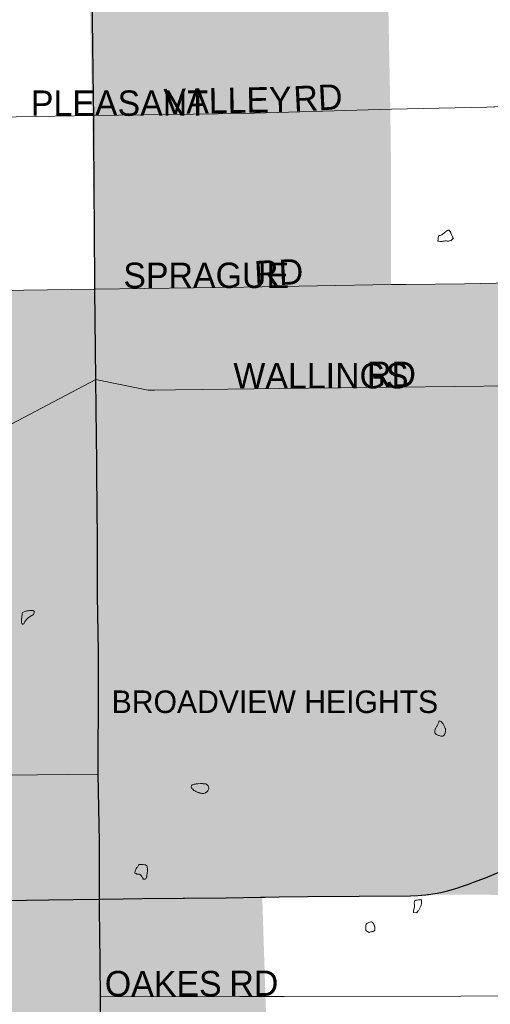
# Model space of a CAD drawing. Header units: feet. Extents: x 92 to 141.3, y -5 to 23.6.
# Tile 70 of 256: x 123.5 to 125.6, y -2.4 to 2.1. Entities that reach past the tile are written whole.
import ezdxf

# ---------------------------------------------------------------- set-up
doc = ezdxf.new("R2010")
doc.units = ezdxf.units.FT
doc.header["$MEASUREMENT"] = 0
doc.linetypes.add('CUY - Design$0$DGN1', pattern=[2231.760665, 0, -2231.760665])
for name, color, linetype, lineweight in [('CUY - Design$0$GM_X_City_Street', 7, 'Continuous', 0), ('CUY - Design$0$GM_X_Corporation', 7, 'CUY - Design$0$DGN1', 13), ('CUY - Design$0$GM_X_Corporation_Text', 7, 'Continuous', 13), ('CUY - Design$0$GM_X_Minor_Lake', 5, 'Continuous', 0), ('CUY - Design$0$GM_X_State_Route', 1, 'Continuous', 30)]:
    doc.layers.add(name, color=color, linetype=linetype, lineweight=lineweight)
doc.layers.add('TX_X_20', color=7, linetype='Continuous')
doc.styles.add('CUY - Design$0$Styledgn030', font='dgn030.shx')

msp = doc.modelspace()

# ---------------------------------------------------------------- hatches: boundary and pattern name
at = {"layer": 'CUY - Design$0$GM_X_Corporation'}
for points in [[(123.7436, 5.4862), (124.3472, 5.5107), (124.3611, 5.2884), (124.6719, 5.2987), (124.6777, 4.9993), (124.9996, 5.0091), (125.0089, 4.5011), (125.0288, 3.3634), (125.0376, 2.8304), (125.1615, 2.8333), (125.1646, 2.6467), (125.1672, 2.5609), (125.171, 2.4871), (125.1727, 2.4157), (125.1755, 2.2111), (125.1865, 1.6401), (125.1891, 1.4256), (125.1902, 0.8502), (124.5172, 0.8388), (123.8381, 0.8285), (123.8151, 2.1498), (123.7967, 3.3305), (123.7892, 3.6696), (123.7534, 4.9094)], [(126.2974, 0.865), (126.3416, -1.4819), (126.297, -1.937), (125.3563, -1.9339), (125.3486, -1.9352), (125.3114, -1.9376), (125.2791, -1.9397), (124.8098, -1.943), (124.6019, -1.9456), (124.6898, -4.6959), (123.8769, -4.7096), (123.1852, -4.726), (122.7505, -4.7328), (122.7139, -1.975), (122.7112, -0.7929), (122.7039, -0.1836), (122.6963, 0.4155), (122.6947, 0.5153), (122.6926, 0.6193), (122.6834, 0.8161), (122.7509, 0.8167), (123.08, 0.8176), (123.8381, 0.8285), (124.5172, 0.8388), (125.1902, 0.8502), (125.5244, 0.8537), (125.8123, 0.8588)]]:
    msp.add_hatch(color=256, dxfattribs=at).paths.add_polyline_path(points)

# ---------------------------------------------------------------- linework, layer by layer
at = {"layer": 'CUY - Design$0$GM_X_City_Street', "flags": 128}
for points in [[(121.9757, 1.7837), (121.9757, 1.7837), (122.2042, 1.7869), (122.2593, 1.7867), (122.3034, 1.7876), (122.3367, 1.7879), (122.3635, 1.783), (122.3909, 1.7745), (122.4647, 1.7446), (122.5279, 1.7153), (122.55, 1.7017), (122.5829, 1.6789), (122.6071, 1.6637), (122.6462, 1.6422), (122.6624, 1.6351), (122.6989, 1.6213), (122.7171, 1.6172), (122.7415, 1.6102), (122.7655, 1.6057), (122.7898, 1.6054), (122.8561, 1.6042), (123.8329, 1.6214)], [(125.6265, 1.66), (125.6591, 1.6607), (125.6639, 1.6608), (125.7473, 1.6628), (125.7595, 1.663)], [(123.8329, 1.6214), (124.5155, 1.63), (125.1364, 1.6487), (125.1917, 1.6499)], [(125.1917, 1.6499), (125.6265, 1.66)], [(125.2591, 0.8509), (125.5244, 0.8537), (125.8123, 0.8588), (126.2424, 0.8643)], [(122.7113, 0.8164), (122.7509, 0.8167), (123.08, 0.8176), (123.8381, 0.8285)], [(123.8381, 0.8285), (124.5172, 0.8388), (125.1902, 0.8502), (125.2591, 0.8509)], [(122.7099, -0.1799), (123.8419, 0.4162)], [(123.8419, 0.4162), (123.8555, 0.4139), (124.051, 0.3737), (124.0807, 0.3682), (124.1102, 0.368), (124.2065, 0.3694), (124.3283, 0.3718), (124.6806, 0.3759), (125.7458, 0.3885), (125.7567, 0.3886)], [(122.7225, -1.3974), (122.8803, -1.3955), (123.8523, -1.384)], [(123.864, -2.4007), (124.4992, -2.3987), (124.7023, -2.3984)], [(124.7023, -2.3984), (125.5076, -2.3973), (125.9072, -2.3945), (126.5857, -2.3916), (127.1285, -2.3912)]]:
    msp.add_lwpolyline(points, dxfattribs=at)
at = {"layer": 'CUY - Design$0$GM_X_Corporation', "flags": 128}
for points in [[(123.7355, 5.9636), (123.7436, 5.4862), (123.7534, 4.9094), (123.7892, 3.6696), (123.7967, 3.3305), (123.8151, 2.1498), (123.8381, 0.8285), (123.08, 0.8176), (122.7509, 0.8167), (122.6834, 0.8161), (122.4329, 0.8143), (121.9142, 0.8069), (121.7252, 0.8051), (121.6635, 0.7984), (120.9406, 0.7947), (120.6574, 0.7936), (120.003, 0.7916), (119.9703, 0.7836), (119.9185, 0.7805), (119.5931, 0.7774), (118.7943, 0.7669), (118.1614, 0.7617), (118.1551, 1.7402), (118.1544, 2.2714), (119.1029, 2.2727), (119.1166, 2.2667), (119.4246, 2.2747), (119.5823, 2.2748), (119.8558, 2.2772), (120.1322, 2.279), (120.2819, 2.2912), (120.2778, 3.3163), (120.4298, 3.3158), (120.4176, 4.0876), (120.3784, 4.0893), (120.3689, 4.8405), (120.1081, 4.8365), (119.031, 4.8395), (119.0277, 4.388), (119.0314, 4.3405), (119.0262, 4.3141), (119.022, 4.297), (119.0143, 4.27), (118.9919, 4.2001), (118.9833, 4.1575), (118.9801, 4.1286), (118.9792, 4.086), (118.9722, 4.0866), (118.1628, 4.0828), (118.1728, 4.8384), (118.1814, 5.5651), (118.1809, 5.8436), (118.3464, 5.8457), (118.4353, 5.8457), (118.5429, 5.8465), (118.9938, 5.8485), (119.0437, 5.8487), (119.6612, 5.8559), (120.9794, 5.8806), (121.3365, 5.8858), (121.638, 5.8928), (122.3458, 5.9109), (123.1964, 5.9443), (123.7355, 5.9636)], [(125.6159, 5.9544), (125.6262, 5.9587), (125.6459, 5.9601), (125.6839, 5.956), (125.7231, 5.9461), (125.7748, 5.9256), (125.8141, 5.9066), (125.8456, 5.8941), (125.8696, 5.8832), (125.894, 5.8682), (125.9128, 5.8499), (125.9312, 5.8191), (125.9446, 5.8036), (125.962, 5.7959), (125.9871, 5.7925), (126.0011, 5.7959), (126.0088, 5.8067), (126.0136, 5.8188), (126.0133, 5.8435), (126.0173, 5.8551), (126.0267, 5.8606), (126.046, 5.8649), (126.0744, 5.8644), (126.1322, 5.8563), (126.1466, 5.8544), (126.1746, 5.8551), (126.1998, 5.8517), (126.2246, 5.8416), (126.2432, 5.8315), (126.2723, 5.8099), (126.246, 5.6937), (126.2338, 5.6812), (126.2179, 5.6596), (126.2095, 5.6385), (126.2098, 5.6178), (126.2124, 5.6009), (126.2256, 5.5656), (126.2449, 5.5332), (126.2595, 5.5152), (126.2703, 5.5079), (126.2818, 5.5055), (126.2945, 5.5106), (126.31, 5.5228), (126.3223, 5.5361), (126.3389, 5.5577), (126.3462, 5.5698), (126.3589, 5.574), (126.3733, 5.5709), (126.3821, 5.5644), (126.3892, 5.5541), (126.3889, 5.5393), (126.3908, 5.5191), (126.3946, 5.5076), (126.4034, 5.4969), (126.4171, 5.4905), (126.4385, 5.489), (126.4929, 5.4826), (126.5022, 5.4617), (126.5131, 5.4424), (126.5449, 5.3986), (126.5678, 5.3761), (126.5795, 5.3601), (126.5937, 5.3384), (126.6043, 5.3158), (126.619, 5.2846), (126.6522, 5.2243), (126.6598, 5.2083), (126.6653, 5.1985), (126.6719, 5.1932), (126.6806, 5.192), (126.697, 5.1984), (126.7118, 5.2023), (126.7291, 5.2041), (126.7382, 5.2005), (126.7473, 5.1936), (126.7524, 5.1825), (126.7562, 5.1697), (126.7563, 5.1586), (126.7544, 5.1433), (126.7521, 5.1293), (126.7469, 5.116), (126.7417, 5.1056), (126.7385, 5.0949), (126.7394, 5.0854), (126.742, 5.0735), (126.7479, 5.0603), (126.7588, 5.046), (126.7734, 5.0317), (126.7887, 5.024), (126.8069, 5.0168), (126.8329, 5.0121), (126.8473, 5.0077), (126.8615, 4.9971), (126.8686, 4.9865), (126.8707, 4.9766), (126.8717, 4.9618), (126.8711, 4.9473), (126.8675, 4.93), (126.8645, 4.9118), (126.8596, 4.9002), (126.8523, 4.8902), (126.838, 4.8801), (126.8229, 4.8672), (126.8091, 4.8526), (126.7916, 4.8355), (126.7803, 4.8164), (126.7739, 4.7994), (126.7691, 4.7845), (126.7656, 4.768), (126.7686, 4.7531), (126.7867, 4.6762), (126.7937, 4.6461), (126.7996, 4.6326), (126.8433, 4.4783), (126.8547, 4.4463), (126.873, 4.399), (126.8815, 4.3735), (126.8926, 4.3369), (126.902, 4.3032), (126.9077, 4.2735), (126.9114, 4.2402), (126.9156, 4.1956), (126.9151, 4.1655), (126.9178, 4.1367), (126.9156, 4.1123), (126.9088, 4.0615), (126.9025, 4.0387), (126.9055, 4.0247), (126.9103, 4.0008), (126.9175, 3.9836), (126.9312, 3.9722), (126.9515, 3.9641), (126.9701, 3.9528), (126.9822, 3.9372), (126.9906, 3.9225), (126.9928, 3.9076), (126.9874, 3.8754), (126.9803, 3.8526), (126.9679, 3.8129), (126.9573, 3.7719), (126.9456, 3.7438), (126.9409, 3.7243), (126.9402, 3.7111), (126.9423, 3.6748), (126.9442, 3.6517), (126.9473, 3.6295), (126.9574, 3.6102), (126.9751, 3.5778), (126.9885, 3.5532), (127.0035, 3.5344), (127.0152, 3.5184), (127.0251, 3.5201), (127.0415, 3.529), (127.0504, 3.5414), (127.0625, 3.563), (127.0726, 3.5858), (127.0983, 3.6067), (127.1208, 3.6144), (127.1426, 3.6204), (127.1615, 3.6202), (127.1748, 3.6162), (127.185, 3.6109), (127.1931, 3.6051), (127.2046, 3.5972), (127.2088, 3.5874), (127.2084, 3.579), (127.2066, 3.5697), (127.2035, 3.5627), (127.1984, 3.5556), (127.1922, 3.5516), (127.1849, 3.5472), (127.1784, 3.5444), (127.153, 3.5363), (127.1325, 3.5258), (127.1141, 3.512), (127.1003, 3.4941), (127.0923, 3.4734), (127.0943, 3.4425), (127.102, 3.4199), (127.1129, 3.3965), (127.123, 3.3805), (127.1413, 3.36), (127.1601, 3.3429), (127.1784, 3.3258), (127.2184, 3.2982), (127.2471, 3.2683), (127.2695, 3.2444), (127.2808, 3.2385), (127.2914, 3.242), (127.3044, 3.251), (127.3233, 3.27), (127.3475, 3.292), (127.3723, 3.3099), (127.3942, 3.3215), (127.4205, 3.3254), (127.4392, 3.3188), (127.446, 3.3111), (127.4529, 3.2939), (127.4567, 3.2544), (127.4567, 3.2019), (127.4565, 3.1734), (127.4577, 3.1359), (127.4595, 3.1144), (127.4661, 3.0943), (127.4738, 3.0833), (127.4888, 3.0734), (127.5079, 3.0655), (127.5253, 3.0638), (127.5488, 3.0631), (127.5783, 3.0704), (127.6045, 3.0772), (127.626, 3.0892), (127.6529, 3.1047), (127.677, 3.113), (127.702, 3.1177), (127.7239, 3.1178), (127.7475, 3.1117), (127.77, 3.0986), (127.7936, 3.0776), (127.8095, 3.0631), (127.8326, 3.0442), (127.8602, 3.011), (127.8826, 2.9854), (127.8987, 2.9639), (127.9248, 2.9228), (127.9412, 2.8901), (127.9442, 2.8827), (127.9441, 2.8683), (127.9417, 2.8641), (127.9386, 2.8586), (127.9289, 2.8489), (127.8888, 2.8191), (127.877, 2.8098), (127.8686, 2.8001), (127.8652, 2.7885), (127.8654, 2.7777), (127.8689, 2.7671), (127.8825, 2.7339), (127.8904, 2.7114), (127.8936, 2.6953), (127.8874, 2.6673), (127.8857, 2.626), (127.8717, 2.5934), (127.8602, 2.5802), (127.833, 2.5682), (127.8096, 2.5538), (127.7746, 2.5352), (127.7478, 2.5167), (127.7277, 2.5002), (127.7116, 2.482), (127.7091, 2.4684), (127.7124, 2.4465), (127.7202, 2.4123), (127.728, 2.3929), (127.7518, 2.3661), (127.7719, 2.3318), (127.7867, 2.2939), (127.7982, 2.2592), (127.8056, 2.2307), (127.8236, 2.1235), (127.8313, 2.0929), (127.8363, 2.0756), (127.8482, 2.0517), (127.8658, 2.0104), (127.8757, 1.9889), (127.888, 1.9526), (127.8949, 1.9341), (127.9044, 1.9151), (127.9175, 1.8973), (127.9344, 1.8817), (127.9541, 1.8643), (127.9763, 1.8482), (127.987, 1.8454), (128.0035, 1.8445), (128.0211, 1.8388), (128.0405, 1.833), (128.0598, 1.8243), (128.082, 1.814), (128.0935, 1.8057), (128.1198, 1.7979), (128.1412, 1.7954), (128.1593, 1.7942), (128.1786, 1.7909), (128.2037, 1.7797), (128.2173, 1.7661), (128.2234, 1.7496), (128.2308, 1.729), (128.2365, 1.6939), (128.2394, 1.6844), (128.2489, 1.6737), (128.2632, 1.6663), (128.276, 1.6609), (128.311, 1.6621), (128.3278, 1.6646), (128.3492, 1.6729), (128.392, 1.6861), (128.4043, 1.6885), (128.4212, 1.6914), (128.434, 1.6918), (128.4516, 1.689), (128.4821, 1.6786), (128.494, 1.6733), (128.5047, 1.6692), (128.5216, 1.6625), (128.5322, 1.6551), (128.5532, 1.6411), (128.568, 1.6308), (128.5742, 1.6188), (128.5767, 1.6113), (128.5792, 1.6023), (128.5805, 1.5911), (128.5855, 1.5751), (128.6128, 1.5166), (128.6231, 1.4986), (128.6297, 1.485), (128.6389, 1.4702), (128.6464, 1.4554), (128.6568, 1.4398), (128.6771, 1.4127), (128.6953, 1.3919), (128.7117, 1.3733), (128.7245, 1.3539), (128.7314, 1.337), (128.7372, 1.3155), (128.7367, 1.2986), (128.7301, 1.2871), (128.7215, 1.2747), (128.719, 1.2656), (128.719, 1.2586), (128.7223, 1.2512), (128.7309, 1.2413), (128.7408, 1.2314), (128.7535, 1.2231), (128.7634, 1.2132), (128.7683, 1.2074), (128.7741, 1.1963), (128.7806, 1.1748), (128.7835, 1.1587), (128.7835, 1.1356), (128.7798, 1.1224), (128.7765, 1.1059), (128.7756, 1.0931), (128.776, 1.0412), (128.776, 1.0234), (128.7727, 1.0127), (128.7681, 1.0032), (128.7607, 0.9954), (128.7504, 0.9863), (128.7381, 0.9743), (128.7274, 0.9624), (128.7204, 0.9504), (128.7187, 0.9421), (128.7171, 0.9347), (128.7179, 0.9157), (128.7194, 0.8765), (127.6813, 0.87), (127.2255, 0.8704), (126.7276, 0.873), (126.2974, 0.865), (125.8123, 0.8588), (125.5244, 0.8537), (125.1902, 0.8502), (125.1891, 1.4256), (125.1865, 1.6401), (125.1755, 2.2111), (125.1727, 2.4157), (125.171, 2.4871), (125.1672, 2.5609), (125.1646, 2.6467), (125.1615, 2.8333), (125.0376, 2.8304), (125.0288, 3.3634), (125.0089, 4.5011), (124.9996, 5.0091), (125.5956, 5.0312), (125.5913, 5.4607), (125.5632, 5.4687), (125.5157, 5.488), (125.4544, 5.5137), (125.6159, 5.9544)], [(123.7436, 5.4862), (124.3472, 5.5107), (124.3611, 5.2884), (124.6719, 5.2987), (124.6777, 4.9993), (124.9996, 5.0091), (125.0089, 4.5011), (125.0288, 3.3634), (125.0376, 2.8304), (125.1615, 2.8333), (125.1646, 2.6467), (125.1672, 2.5609), (125.171, 2.4871), (125.1727, 2.4157), (125.1755, 2.2111), (125.1865, 1.6401), (125.1891, 1.4256), (125.1902, 0.8502), (124.5172, 0.8388), (123.8381, 0.8285), (123.8151, 2.1498), (123.7967, 3.3305), (123.7892, 3.6696), (123.7534, 4.9094), (123.7436, 5.4862)], [(126.2974, 0.865), (126.3416, -1.4819), (126.297, -1.937), (125.3563, -1.9339), (125.3486, -1.9352), (125.3114, -1.9376), (125.2791, -1.9397), (124.8098, -1.943), (124.6019, -1.9456), (124.6898, -4.6959), (123.8769, -4.7096), (123.1852, -4.726), (122.7505, -4.7328), (122.7139, -1.975), (122.7112, -0.7929), (122.7039, -0.1836), (122.6963, 0.4155), (122.6947, 0.5153), (122.6926, 0.6193), (122.6834, 0.8161), (122.7509, 0.8167), (123.08, 0.8176), (123.8381, 0.8285), (124.5172, 0.8388), (125.1902, 0.8502), (125.5244, 0.8537), (125.8123, 0.8588), (126.2974, 0.865)], [(128.7194, 0.8765), (128.7208, 0.8542), (128.7203, 0.8253), (128.7219, 0.8109), (128.7313, 0.7922), (128.7399, 0.7712), (128.749, 0.7575), (128.7576, 0.7505), (128.77, 0.7542), (128.782, 0.7616), (128.8188, 0.7855), (128.8328, 0.7995), (128.8428, 0.8102), (128.856, 0.8172), (128.8737, 0.8209), (128.8964, 0.8175), (128.9154, 0.8038), (128.9363, 0.7877), (128.9557, 0.7835), (128.9817, 0.7781), (128.9965, 0.7748), (129.0093, 0.757), (129.0178, 0.7309), (129.019, 0.6983), (129.004, 0.6587), (128.994, 0.6413), (128.9672, 0.6208), (128.9457, 0.6117), (128.923, 0.6014), (128.8908, 0.6027), (128.8574, 0.6098), (128.8392, 0.6119), (128.8211, 0.6095), (128.8041, 0.5955), (128.7883, 0.5637), (128.7911, 0.5178), (128.8345, 0.4161), (128.8768, 0.3545), (128.9068, 0.3255), (128.9196, 0.3172), (128.9319, 0.3123), (128.9654, 0.3275), (129.0207, 0.3385), (129.0706, 0.3343), (129.0978, 0.3293), (129.1448, 0.3316), (129.1956, 0.3315), (129.2199, 0.3294), (129.2389, 0.3186), (129.2615, 0.2942), (129.3086, 0.2156), (129.3123, 0.1896), (129.3064, 0.1607), (129.2943, 0.1265), (129.2909, 0.0843), (129.2945, 0.0381), (129.2968, 0.012), (129.3025, -0.0152), (129.3082, -0.0512), (129.3081, -0.0747), (129.3055, -0.1032), (129.3071, -0.1367), (129.3074, -0.1689), (129.3098, -0.2049), (129.3051, -0.2313), (129.2898, -0.2606), (129.2847, -0.287), (129.2781, -0.3023), (129.259, -0.3245), (129.2308, -0.3757), (129.2134, -0.3996), (129.1927, -0.4421), (129.1797, -0.4921), (129.1738, -0.5272), (129.161, -0.5511), (129.132, -0.575), (129.1145, -0.6167), (129.1145, -0.6435), (129.1065, -0.6654), (129.0944, -0.7108), (129.0957, -0.8162), (129.1133, -0.8781), (129.1321, -0.9269), (129.1518, -0.9584), (129.1818, -0.9935), (129.2077, -1.0171), (129.2567, -1.0651), (129.3155, -1.1272), (129.3434, -1.1632), (129.3589, -1.2111), (129.3695, -1.2508), (129.362, -1.2921), (129.3511, -1.3433), (129.3419, -1.3854), (129.3326, -1.4436), (129.3297, -1.4605), (129.3304, -1.4804), (129.3386, -1.5023), (129.3563, -1.5287), (129.3706, -1.5535), (129.3936, -1.5982), (129.4359, -1.6532), (129.4819, -1.6987), (129.5169, -1.7314), (129.542, -1.753), (129.5564, -1.7741), (129.5662, -1.7976), (129.5768, -1.8369), (129.5705, -1.8757), (129.5613, -1.8988), (129.5547, -1.9157), (129.5418, -1.9351), (129.5347, -1.9648), (129.5355, -1.9974), (129.5498, -2.0305), (129.5567, -2.0574), (129.5611, -2.0983), (129.5528, -2.1325), (129.5431, -2.1784), (129.5364, -2.206), (129.5281, -2.2221), (129.5091, -2.232), (129.486, -2.2468), (129.469, -2.2699), (129.4636, -2.2893), (129.4668, -2.3071), (129.4816, -2.3253), (129.4947, -2.3509), (129.5021, -2.3761), (129.5135, -2.403), (129.53, -2.4208), (129.5905, -2.4457), (129.6148, -2.4585), (129.6264, -2.473), (129.6407, -2.4929), (129.6564, -2.5057), (129.6856, -2.5111), (129.7475, -2.5117), (129.8123, -2.5031), (129.8482, -2.5053), (129.8663, -2.5132), (129.8893, -2.5326), (129.9074, -2.5583), (129.9321, -2.5785), (129.9614, -2.5885), (129.9857, -2.5931), (130.0046, -2.6064), (130.0149, -2.6241), (130.0198, -2.6403), (130.0296, -2.656), (130.051, -2.6692), (130.1009, -2.6768), (130.1442, -2.6901), (130.1627, -2.7083), (130.1717, -2.7323), (130.1659, -2.748), (130.1564, -2.7587), (130.1365, -2.7673), (130.1221, -2.7664), (130.106, -2.754), (130.0896, -2.7362), (130.0735, -2.7246), (130.0566, -2.7229), (130.0409, -2.7295), (130.019, -2.7588), (130.0115, -2.7902), (130.0089, -2.8253), (130.0207, -2.8604), (130.0326, -2.8819), (130.059, -2.8993), (130.0949, -2.8965), (130.1196, -2.8866), (130.1357, -2.8801), (130.156, -2.8756), (130.1733, -2.876), (130.1811, -2.8925), (130.1785, -2.9124), (130.169, -2.9375), (130.1623, -2.9726), (130.1679, -3.0214), (130.1962, -3.0694), (130.2101, -3.0946), (130.2117, -3.1165), (130.2062, -3.1623), (130.2081, -3.202), (130.2159, -3.2226), (130.2407, -3.2264), (130.2576, -3.2281), (130.2712, -3.2351), (130.2806, -3.2525), (130.2822, -3.2769), (130.2813, -3.3), (130.2643, -3.3243), (130.251, -3.3441), (130.2423, -3.3648), (130.2422, -3.3916), (130.2512, -3.4094), (130.2838, -3.4169), (130.3151, -3.4178), (130.3427, -3.4286), (130.3542, -3.441), (130.3595, -3.4778), (130.3362, -3.5166), (130.3122, -3.5611), (130.3117, -3.5838), (130.3182, -3.6181), (130.3515, -3.6566), (130.4079, -3.6844), (130.4475, -3.6919), (130.4904, -3.6858), (130.5284, -3.683), (130.549, -3.6847), (130.5782, -3.6976), (130.598, -3.7162), (130.6132, -3.7381), (130.6152, -3.7588), (130.6114, -3.7774), (130.6064, -3.8001), (130.6116, -3.8311), (130.6359, -3.8518), (130.7025, -3.9246), (130.7226, -3.9527), (130.732, -3.9817), (130.7323, -4.0027), (130.7137, -4.0266), (130.6906, -4.0287), (130.6634, -4.0257), (130.6506, -4.0178), (130.6428, -4.005), (130.6453, -3.9906), (130.6532, -3.9703), (130.6554, -3.9497), (130.6427, -3.9294), (130.5904, -3.8909), (130.5612, -3.8685), (130.5327, -3.8648), (130.5174, -3.8693), (130.5005, -3.8891), (130.4771, -3.9737), (130.4786, -4.0105), (130.5003, -4.0671), (130.5266, -4.0973), (130.5645, -4.1102), (130.6053, -4.1136), (130.6429, -4.1178), (130.6643, -4.129), (130.6725, -4.1443), (130.6728, -4.1579), (130.6596, -4.1872), (130.6529, -4.2153), (130.654, -4.2434), (130.6671, -4.2744), (130.7012, -4.3158), (130.7391, -4.3477), (130.776, -4.3903), (130.7982, -4.4296), (130.8084, -4.4688), (130.8013, -4.4969), (130.7855, -4.5183), (130.7599, -4.5311), (130.736, -4.5348), (130.7137, -4.5298), (130.6886, -4.5157), (130.6651, -4.5028), (130.6449, -4.4995), (130.6148, -4.5106), (130.5999, -4.5238), (130.5945, -4.5399), (130.6002, -4.5568), (130.626, -4.5831), (128.0984, -4.6355), (127.6204, -4.6447), (127.26, -4.6527), (127.1996, -4.6537), (126.48, -4.6658), (124.829, -4.6936), (124.6898, -4.6959), (124.6019, -1.9456), (124.8098, -1.943), (125.2791, -1.9397), (125.3114, -1.9376), (125.3486, -1.9352), (125.3563, -1.9339), (126.297, -1.937), (126.3416, -1.4819), (126.2974, 0.865), (126.7276, 0.873), (127.2255, 0.8704), (127.6813, 0.87), (128.7194, 0.8765)]]:
    msp.add_lwpolyline(points, dxfattribs=at)
at = {"layer": 'CUY - Design$0$GM_X_Minor_Lake', "flags": 128}
for points in [[(125.4352, 1.0871), (125.4368, 1.0892), (125.4388, 1.0917), (125.4409, 1.093), (125.4429, 1.0943), (125.4453, 1.096), (125.4482, 1.0973), (125.451, 1.0978), (125.4543, 1.0975), (125.4582, 1.093), (125.4607, 1.0898), (125.4616, 1.0877), (125.4625, 1.0853), (125.4638, 1.082), (125.4656, 1.0779), (125.4674, 1.0739), (125.4691, 1.0702), (125.4704, 1.0677), (125.4717, 1.0657), (125.4726, 1.0637), (125.4727, 1.0595), (125.4707, 1.0566), (125.4679, 1.0545), (125.4659, 1.0527), (125.4634, 1.0514), (125.4614, 1.051), (125.4565, 1.0496), (125.4528, 1.0487), (125.4491, 1.0486), (125.4462, 1.0485), (125.4429, 1.0493), (125.4404, 1.0496), (125.4383, 1.0495), (125.435, 1.049), (125.4322, 1.0481), (125.4297, 1.0477), (125.4268, 1.0476), (125.4231, 1.0467), (125.4178, 1.0461), (125.4153, 1.0465), (125.4099, 1.0476), (125.4054, 1.0479), (125.4033, 1.0482), (125.4058, 1.0707)], [(125.4058, 1.0707), (125.4092, 1.0732), (125.4137, 1.0745), (125.417, 1.0758), (125.4211, 1.0772), (125.4235, 1.0781), (125.4352, 1.0871)], [(123.5471, -0.6622), (123.5348, -0.6692), (123.5308, -0.6734), (123.5284, -0.6756), (123.5264, -0.6777), (123.5244, -0.6802), (123.5224, -0.6827), (123.5208, -0.6849), (123.518, -0.6882), (123.5168, -0.6903), (123.5145, -0.6945), (123.5129, -0.6983), (123.5109, -0.7004), (123.5072, -0.6993), (123.505, -0.6968), (123.5033, -0.6944), (123.5024, -0.6903), (123.5023, -0.6878), (123.5026, -0.6841), (123.5029, -0.6795), (123.5036, -0.675), (123.5043, -0.6704), (123.5046, -0.6671), (123.505, -0.6634), (123.5053, -0.6592), (123.506, -0.6547), (123.5063, -0.6518), (123.5066, -0.6489), (123.507, -0.6464), (123.5225, -0.6406)], [(123.5225, -0.6406), (123.5245, -0.6397), (123.5294, -0.6388), (123.5348, -0.6382), (123.5393, -0.6381), (123.5422, -0.6376), (123.5447, -0.6376), (123.5488, -0.637), (123.5521, -0.6369), (123.5541, -0.6369), (123.557, -0.6372), (123.5592, -0.6397), (123.5601, -0.6417), (123.5614, -0.6445), (123.5611, -0.6483), (123.5599, -0.652), (123.5575, -0.6558), (123.5502, -0.6605), (123.5471, -0.6622)], [(125.4191, -1.1438), (125.4234, -1.1494), (125.4251, -1.1515), (125.4276, -1.1547), (125.4293, -1.1575), (125.4302, -1.16), (125.4311, -1.162), (125.4324, -1.1649), (125.4342, -1.1686), (125.4359, -1.1714), (125.4372, -1.1751), (125.4382, -1.178), (125.4383, -1.1821), (125.438, -1.1862), (125.4377, -1.1908), (125.4369, -1.1941), (125.4362, -1.197), (125.4354, -1.1991), (125.4343, -1.2024), (125.4331, -1.2049), (125.4307, -1.2071), (125.4266, -1.2101), (125.4238, -1.211), (125.4209, -1.211), (125.4168, -1.2103), (125.4097, -1.2084), (125.4068, -1.2073), (125.4034, -1.2057), (125.4009, -1.205), (125.3976, -1.2038), (125.3951, -1.2026), (125.3921, -1.1994), (125.39, -1.1957), (125.3895, -1.1933), (125.389, -1.1912), (125.389, -1.1892), (125.3893, -1.1871), (125.3897, -1.185), (125.3904, -1.1825), (125.3916, -1.1796), (125.3928, -1.1775), (125.3932, -1.1763)], [(125.3932, -1.1763), (125.3974, -1.1662), (125.3998, -1.1637), (125.4014, -1.1608), (125.4026, -1.1582), (125.4037, -1.1562), (125.4053, -1.1524), (125.4065, -1.1503), (125.4072, -1.147), (125.408, -1.1445), (125.4096, -1.1424), (125.4128, -1.1402), (125.4157, -1.1418), (125.4182, -1.1434), (125.4191, -1.1438)], [(124.3204, -1.4271), (124.3208, -1.427), (124.3237, -1.427), (124.3266, -1.4269), (124.3291, -1.4272), (124.3316, -1.4276), (124.3341, -1.4279), (124.3365, -1.4279), (124.3386, -1.4278), (124.3407, -1.4282), (124.3436, -1.4285), (124.3473, -1.4305), (124.3494, -1.4316), (124.3528, -1.4353), (124.3545, -1.4373), (124.3554, -1.4393), (124.3563, -1.4418), (124.3572, -1.4438), (124.3577, -1.4459), (124.3577, -1.4484), (124.3574, -1.4508), (124.3566, -1.4546), (124.3555, -1.4567), (124.3531, -1.4605), (124.3511, -1.463), (124.3487, -1.4651), (124.3467, -1.4668), (124.3446, -1.4677), (124.3426, -1.469), (124.3406, -1.4699), (124.3377, -1.4712), (124.3353, -1.4717), (124.3324, -1.4722), (124.3299, -1.4722), (124.3266, -1.4719), (124.3233, -1.4716), (124.3204, -1.4712), (124.3175, -1.4705), (124.3146, -1.4693), (124.3117, -1.4686), (124.3092, -1.4678), (124.3067, -1.467), (124.3042, -1.4663), (124.3012, -1.4647), (124.2991, -1.4635), (124.2971, -1.4623), (124.2903, -1.458), (124.2882, -1.4568), (124.2844, -1.4532), (124.2823, -1.4512), (124.2802, -1.4487), (124.2789, -1.4463), (124.2772, -1.4443), (124.2782, -1.436)], [(124.2782, -1.436), (124.2798, -1.4351), (124.2827, -1.4334), (124.2867, -1.4316), (124.2916, -1.4303), (124.2966, -1.4293), (124.3007, -1.4288), (124.3044, -1.4287), (124.3073, -1.4286), (124.3204, -1.4271)], [(124.0209, -1.8355), (124.0208, -1.8322), (124.0215, -1.8293), (124.0222, -1.8252), (124.0234, -1.8218), (124.0254, -1.8185), (124.0269, -1.8147), (124.0293, -1.8105), (124.0317, -1.808), (124.0341, -1.8054), (124.0352, -1.8025), (124.0368, -1.8), (124.0384, -1.7979), (124.0404, -1.7966), (124.0429, -1.7965), (124.047, -1.7968), (124.052, -1.7971), (124.0557, -1.797), (124.059, -1.7969), (124.0658, -1.7972)], [(124.0658, -1.7972), (124.0685, -1.7983), (124.071, -1.7991), (124.0736, -1.8007), (124.0748, -1.8027), (124.077, -1.8064), (124.0781, -1.8179), (124.0779, -1.8229), (124.0776, -1.8278), (124.0769, -1.8328), (124.0766, -1.8374), (124.0759, -1.8407), (124.0755, -1.8432), (124.0752, -1.8461), (124.0749, -1.8494), (124.0745, -1.8523), (124.0742, -1.8543), (124.0734, -1.8564), (124.0722, -1.8589), (124.0698, -1.8615), (124.0678, -1.8632), (124.0654, -1.8637), (124.0621, -1.8638), (124.0591, -1.8626), (124.0566, -1.8594), (124.0557, -1.8573), (124.054, -1.8541), (124.0522, -1.8508), (124.0492, -1.8467), (124.0475, -1.8447), (124.0446, -1.8423), (124.0416, -1.8407), (124.0396, -1.8404), (124.0371, -1.8405), (124.0342, -1.8405), (124.0321, -1.8406), (124.0292, -1.8398), (124.0271, -1.8374), (124.0209, -1.8355)], [(125.3066, -2.0173), (125.2921, -2.0152), (125.2916, -2.0127), (125.2915, -2.0086), (125.2926, -2.0049), (125.2934, -2.0024), (125.2941, -2.0003), (125.2953, -1.9982), (125.296, -1.9936), (125.2968, -1.9907), (125.2971, -1.9874), (125.297, -1.9853), (125.297, -1.9833), (125.2965, -1.9808), (125.2964, -1.9775), (125.2959, -1.9746), (125.2959, -1.9721), (125.2958, -1.9701), (125.2961, -1.9664), (125.2984, -1.9609), (125.3009, -1.9596), (125.3042, -1.9591), (125.3083, -1.9586), (125.3087, -1.9586)], [(125.3087, -1.9586), (125.3157, -1.9576), (125.3198, -1.9575), (125.3231, -1.9574), (125.326, -1.9569), (125.3281, -1.9593), (125.329, -1.9618), (125.3291, -1.9659), (125.3292, -1.9684), (125.3288, -1.9713), (125.3285, -1.9742), (125.3281, -1.9763), (125.3278, -1.9783), (125.3271, -1.9825), (125.3255, -1.9866), (125.324, -1.99), (125.3228, -1.9933), (125.3209, -1.9963), (125.3197, -1.9984), (125.3181, -2.0013), (125.3169, -2.0042), (125.315, -2.0072), (125.3126, -2.0101), (125.3094, -2.0143), (125.3069, -2.016), (125.3066, -2.0173)], [(125.0749, -2.0981), (125.0748, -2.0961), (125.0751, -2.0923), (125.0754, -2.0882), (125.0749, -2.0849), (125.0744, -2.082), (125.0747, -2.0783), (125.0747, -2.0758), (125.0754, -2.0717), (125.0766, -2.0692), (125.0793, -2.0654), (125.0822, -2.0637), (125.085, -2.0623), (125.0887, -2.061), (125.0981, -2.0579), (125.1002, -2.0574), (125.1039, -2.0598), (125.1078, -2.0634), (125.1103, -2.0666), (125.1116, -2.0687), (125.1125, -2.0711), (125.113, -2.0744), (125.1139, -2.0769), (125.1148, -2.0789), (125.1153, -2.0814), (125.1157, -2.0842), (125.1158, -2.0867), (125.1163, -2.0892), (125.1164, -2.0921), (125.116, -2.0946), (125.1153, -2.0966), (125.1116, -2.1005), (125.1084, -2.1014), (125.1059, -2.1018), (125.1039, -2.1023), (125.1014, -2.1028), (125.0993, -2.1033), (125.0973, -2.1037), (125.0952, -2.1042), (125.0928, -2.1047), (125.0895, -2.1064), (125.0749, -2.0981)]]:
    msp.add_lwpolyline(points, dxfattribs=at)
at = {"layer": 'CUY - Design$0$GM_X_State_Route', "flags": 128}
for points in [[(123.8269, 2.0561), (123.8256, 2.1515), (123.8231, 2.3043)], [(123.8317, 1.7062), (123.8269, 2.0561)], [(123.8329, 1.6214), (123.8317, 1.7062)], [(123.8333, 1.5556), (123.8329, 1.6214)], [(123.8352, 1.2708), (123.8333, 1.5556)], [(123.8362, 1.1174), (123.8352, 1.2708)], [(123.8381, 0.8325), (123.8362, 1.1174)], [(123.8442, 0.2863), (123.8419, 0.4162), (123.8381, 0.8285), (123.8381, 0.8325)], [(123.847, -0.0168), (123.8466, 0.0388), (123.8443, 0.2806), (123.8442, 0.2863)], [(123.8506, -0.569), (123.8503, -0.54), (123.8493, -0.3168), (123.847, -0.0168)], [(123.8585, -1.7815), (123.8584, -1.6929), (123.8523, -1.384), (123.8548, -0.9694), (123.8538, -0.8257), (123.8506, -0.569)], [(123.8587, -1.9547), (123.8585, -1.7815)], [(125.5073, -1.8985), (125.543, -1.886), (125.5665, -1.8773), (125.6213, -1.8573), (125.6889, -1.829)], [(125.3604, -1.9332), (125.3904, -1.9288), (125.4163, -1.9239), (125.4477, -1.9168), (125.4746, -1.9087), (125.5041, -1.8996), (125.5073, -1.8985)], [(123.4556, -1.9612), (123.5253, -1.9598), (123.6263, -1.9583), (123.7389, -1.9565)], [(123.7389, -1.9565), (123.8587, -1.9547), (123.9668, -1.9532)], [(123.8594, -2.0092), (123.8587, -1.9547)], [(123.9668, -1.9532), (124.054, -1.9519), (124.2413, -1.9505), (124.2477, -1.9504)], [(124.2477, -1.9504), (124.4367, -1.9479), (124.5935, -1.9457)], [(124.5935, -1.9457), (124.6019, -1.9456), (124.6151, -1.9454)], [(124.6151, -1.9454), (124.6794, -1.9445), (124.8098, -1.943), (125.2791, -1.9397), (125.3114, -1.9376), (125.3486, -1.9352), (125.3563, -1.9339), (125.3604, -1.9332)], [(123.8605, -2.1071), (123.8594, -2.0092)], [(123.8645, -2.6405), (123.864, -2.4007), (123.8605, -2.1071)]]:
    msp.add_lwpolyline(points, dxfattribs=at)

# ---------------------------------------------------------------- texts
at = {"layer": 'CUY - Design$0$GM_X_Corporation_Text', "style": 'CUY - Design$0$Styledgn030'}
msp.add_text('BROADVIEW HEIGHTS', height=0.102853, rotation=0, dxfattribs=at).set_placement((123.9146, -1.1052))
at = {"layer": 'TX_X_20', "style": 'CUY - Design$0$Styledgn030'}
for s, rotation, p in [('VALLEY', 1.0264, (124.1522, 1.6272)), ('RD', 3.011, (124.7477, 1.6389)), ('PLEASANT', 0, (123.5458, 1.6199)), ('SPRAGUE', 0, (123.9676, 0.8343)), ('RD', 3.0224, (124.5684, 0.8415)), ('RD', 0, (125.0799, 0.3826)), ('WALLINGS', 0, (124.4699, 0.3763)), ('OAKES', 0, (123.8834, -2.3978)), ('RD', 0, (124.4518, -2.396))]:
    msp.add_text(s, height=0.1157, rotation=rotation, dxfattribs=at).set_placement(p)

doc.saveas('drawing.dxf')
